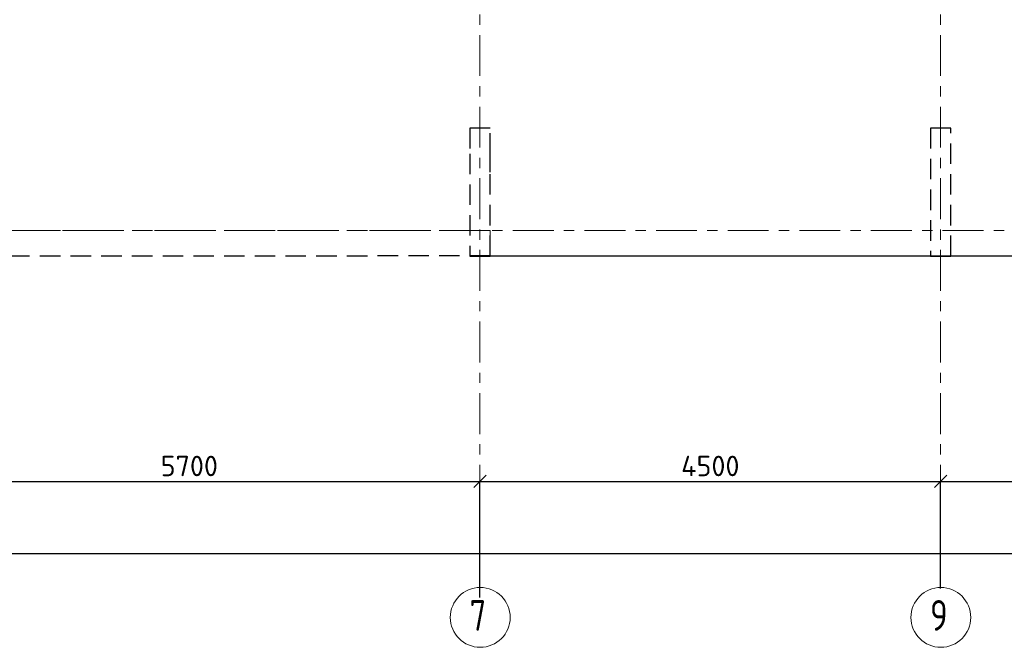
# Model space of a CAD drawing. Header units: metres. Extents: x -38 to 86, y -15 to 21.
# Tile 21 of 103: x 15 to 25, y -4 to 2. Entities that reach past the tile are written whole.
import ezdxf

# ---------------------------------------------------------------- set-up
doc = ezdxf.new("R2010")
doc.units = ezdxf.units.M
doc.header["$PDMODE"] = 65
for name, pattern in [('______11', [0.5, 0.4, -0.05, 0, -0.05]), ('______2', [0.27, 0.2, -0.07]), ('______3', [0.5, 0.4, -0.1]), ('______5', [1.1, 0.8, -0.1, 0.1, -0.1])]:
    doc.linetypes.add(name, pattern=pattern)
for name, color, linetype, lineweight in [('XR$2$Осевая линия (1)', 7, '______5', 13), ('XR$2$Размерная линия (1)', 7, 'Continuous', 13), ('XR$3$Балка (1)', 7, '______3', 13), ('XR$3$Перекрытие (1)', 7, 'Continuous', 35)]:
    doc.layers.add(name, color=color, linetype=linetype, lineweight=lineweight)
doc.layers.add('XR$5$Стена_ бетон несущ.', color=7, linetype='Continuous', lineweight=70, true_color=0xb4b496)
doc.styles.add('ISOCPEUR', font='txt')
doc.dimstyles.new('DIMSTYLE_3', dxfattribs={"dimtxt": 0.2, "dimasz": 0.2, "dimexe": 0, "dimexo": 0, "dimgap": 0.1, "dimtad": 2, "dimdec": 0, "dimlfac": 1000, "dimrnd": 5, "dimzin": 12, "dimdsep": 46, "dimtxsty": 'ISOCPEUR', "dimblk1": 'ALL_ML_STRICH', "dimblk2": 'ALL_ML_STRICH', "dimsah": 1, "dimcen": 0, "dimclrd": 7, "dimclre": 256, "dimclrt": 7, "dimadec": 0, "dimazin": 0, "dimtfac": 1, "dimtdec": 0, "dimtix": 1, "dimtmove": 2, "dimatfit": 3, "dimfxl": 0, "dimtzin": 0, "dimlwd": 0, "dimlwe": -3, "dimarcsym": 0})

# ---------------------------------------------------------------- blocks, each defined once
blk = doc.blocks.new('ALL_ML_STRICH')
at = {"color": 0, "linetype": 'ByBlock', "lineweight": -2}
for p, q in [((0, -0.5), (0, 0.5)), ((-1, 0), (0.5, 0)), ((-0.3, -0.3), (0.3, 0.3))]:
    blk.add_line(p, q, dxfattribs=at)
blk = doc.blocks.new('*D12')
at = {"layer": 'DEFPOINTS', "color": 7, "linetype": 'Continuous', "lineweight": 13, "transparency": 33554687}
for p in [(0.5, -3.1033), (0.5, -3.1563), (61.6, -3.1401)]:
    blk.add_point(p, dxfattribs=at)
at = {"layer": 'XR$2$Размерная линия (1)', "color": 9, "linetype": 'Continuous', "lineweight": -2, "true_color": 0xc7c7c7, "transparency": 33554687}
for p, q in [((0.5, -3.1233), (0.5, -3.1563)), ((61.6, -3.1563), (61.6, -3.1563))]:
    blk.add_line(p, q, dxfattribs=at)
at = {"layer": 'XR$2$Размерная линия (1)', "color": 7, "linetype": 'Continuous', "lineweight": -2, "transparency": 33554687}
blk.add_line((0.5, -3.1563), (61.6, -3.1563), dxfattribs=at)
at = {"layer": 'XR$2$Размерная линия (1)', "color": 7, "linetype": 'Continuous', "lineweight": 13, "transparency": 33554687, "xscale": 0.2, "yscale": 0.2, "zscale": 0.2, "rotation": 180}
blk.add_blockref('ALL_ML_STRICH', (0.5, -3.1563), dxfattribs=at)
at = {"layer": 'XR$2$Размерная линия (1)', "color": 7, "linetype": 'Continuous', "lineweight": 13, "transparency": 33554687, "xscale": 0.2, "yscale": 0.2, "zscale": 0.2}
blk.add_blockref('ALL_ML_STRICH', (61.6, -3.1563), dxfattribs=at)
at = {"layer": 'XR$2$Размерная линия (1)', "color": 7, "linetype": 'Continuous', "lineweight": 13, "transparency": 33554687, "insert": (31.1, -3.0063), "char_height": 0.2, "width": 1, "attachment_point": 5, "style": 'ISOCPEUR'}
blk.add_mtext('\\A1;{61100}', dxfattribs=at)
blk = doc.blocks.new('*D16')
at = {"layer": 'DEFPOINTS', "color": 7, "linetype": 'Continuous', "lineweight": 13, "transparency": 33554687}
for p in [(13.75, -2.452), (13.75, -3.5132), (19.45, -3.6075)]:
    blk.add_point(p, dxfattribs=at)
at = {"layer": 'XR$2$Размерная линия (1)', "color": 9, "linetype": 'Continuous', "lineweight": -2, "true_color": 0xc7c7c7, "transparency": 33554687}
for p, q in [((13.75, -3.4932), (13.75, -2.452)), ((19.45, -3.5875), (19.45, -2.452))]:
    blk.add_line(p, q, dxfattribs=at)
at = {"layer": 'XR$2$Размерная линия (1)', "color": 7, "linetype": 'Continuous', "lineweight": -2, "transparency": 33554687}
blk.add_line((13.75, -2.452), (19.45, -2.452), dxfattribs=at)
at = {"layer": 'XR$2$Размерная линия (1)', "color": 7, "linetype": 'Continuous', "lineweight": 13, "transparency": 33554687, "xscale": 0.2, "yscale": 0.2, "zscale": 0.2, "rotation": 180}
blk.add_blockref('ALL_ML_STRICH', (13.75, -2.452), dxfattribs=at)
at = {"layer": 'XR$2$Размерная линия (1)', "color": 7, "linetype": 'Continuous', "lineweight": 13, "transparency": 33554687, "xscale": 0.2, "yscale": 0.2, "zscale": 0.2}
blk.add_blockref('ALL_ML_STRICH', (19.45, -2.452), dxfattribs=at)
at = {"layer": 'XR$2$Размерная линия (1)', "color": 7, "linetype": 'Continuous', "lineweight": 13, "transparency": 33554687, "insert": (16.61, -2.302), "char_height": 0.2, "width": 0.8, "attachment_point": 5, "style": 'ISOCPEUR'}
blk.add_mtext('\\A1;{5700}', dxfattribs=at)
blk = doc.blocks.new('*D17')
at = {"layer": 'DEFPOINTS', "color": 7, "linetype": 'Continuous', "lineweight": 13, "transparency": 33554687}
for p in [(19.45, -2.452), (23.95, -3.5208), (19.45, -3.6075)]:
    blk.add_point(p, dxfattribs=at)
at = {"layer": 'XR$2$Размерная линия (1)', "color": 9, "linetype": 'Continuous', "lineweight": -2, "true_color": 0xc7c7c7, "transparency": 33554687}
for p, q in [((19.45, -3.5875), (19.45, -2.452)), ((23.95, -3.5008), (23.95, -2.452))]:
    blk.add_line(p, q, dxfattribs=at)
at = {"layer": 'XR$2$Размерная линия (1)', "color": 7, "linetype": 'Continuous', "lineweight": -2, "transparency": 33554687}
blk.add_line((19.45, -2.452), (23.95, -2.452), dxfattribs=at)
at = {"layer": 'XR$2$Размерная линия (1)', "color": 7, "linetype": 'Continuous', "lineweight": 13, "transparency": 33554687, "xscale": 0.2, "yscale": 0.2, "zscale": 0.2, "rotation": 180}
blk.add_blockref('ALL_ML_STRICH', (19.45, -2.452), dxfattribs=at)
at = {"layer": 'XR$2$Размерная линия (1)', "color": 7, "linetype": 'Continuous', "lineweight": 13, "transparency": 33554687, "xscale": 0.2, "yscale": 0.2, "zscale": 0.2}
blk.add_blockref('ALL_ML_STRICH', (23.95, -2.452), dxfattribs=at)
at = {"layer": 'XR$2$Размерная линия (1)', "color": 7, "linetype": 'Continuous', "lineweight": 13, "transparency": 33554687, "insert": (21.7, -2.302), "char_height": 0.2, "width": 0.8, "attachment_point": 5, "style": 'ISOCPEUR'}
blk.add_mtext('\\A1;{4500}', dxfattribs=at)
blk = doc.blocks.new('*D18')
at = {"layer": 'DEFPOINTS', "color": 7, "linetype": 'Continuous', "lineweight": 13, "transparency": 33554687}
for p in [(23.95, -2.452), (23.95, -3.5208), (28.45, -3.6233)]:
    blk.add_point(p, dxfattribs=at)
at = {"layer": 'XR$2$Размерная линия (1)', "color": 9, "linetype": 'Continuous', "lineweight": -2, "true_color": 0xc7c7c7, "transparency": 33554687}
for p, q in [((23.95, -3.5008), (23.95, -2.452)), ((28.45, -3.6033), (28.45, -2.452))]:
    blk.add_line(p, q, dxfattribs=at)
at = {"layer": 'XR$2$Размерная линия (1)', "color": 7, "linetype": 'Continuous', "lineweight": -2, "transparency": 33554687}
blk.add_line((23.95, -2.452), (28.45, -2.452), dxfattribs=at)
at = {"layer": 'XR$2$Размерная линия (1)', "color": 7, "linetype": 'Continuous', "lineweight": 13, "transparency": 33554687, "xscale": 0.2, "yscale": 0.2, "zscale": 0.2, "rotation": 180}
blk.add_blockref('ALL_ML_STRICH', (23.95, -2.452), dxfattribs=at)
at = {"layer": 'XR$2$Размерная линия (1)', "color": 7, "linetype": 'Continuous', "lineweight": 13, "transparency": 33554687, "xscale": 0.2, "yscale": 0.2, "zscale": 0.2}
blk.add_blockref('ALL_ML_STRICH', (28.45, -2.452), dxfattribs=at)
at = {"layer": 'XR$2$Размерная линия (1)', "color": 7, "linetype": 'Continuous', "lineweight": 13, "transparency": 33554687, "insert": (26.2, -2.302), "char_height": 0.2, "width": 0.8, "attachment_point": 5, "style": 'ISOCPEUR'}
blk.add_mtext('\\A1;{4500}', dxfattribs=at)

msp = doc.modelspace()

# ---------------------------------------------------------------- linework, layer by layer
at = {"layer": 'XR$2$Осевая линия (1)', "color": 253, "linetype": '______11', "lineweight": 13, "true_color": 0xa0a0a0, "transparency": 33554687}
for p, q in [((19.45, -3.39), (19.45, 8.13)), ((23.95, -3.39), (23.95, 8.13)), ((-2.63, 0), (62.6, 0))]:
    msp.add_line(p, q, dxfattribs=at)
at = {"layer": 'XR$2$Осевая линия (1)', "color": 7, "linetype": 'Continuous', "lineweight": 13, "transparency": 33554687}
for centre in [(19.4524, -3.7819), (23.9524, -3.7819)]:
    msp.add_circle(centre, 0.2924, dxfattribs=at)
at = {"layer": 'XR$3$Балка (1)', "color": 7, "linetype": '______2', "lineweight": 25, "transparency": 33554687}
msp.add_line((19.55, -0.2495), (13.6501, -0.2498), dxfattribs=at)
at = {"layer": 'XR$3$Перекрытие (1)', "color": 7, "linetype": '______2', "lineweight": 18, "transparency": 33554687}
for p, q in [((13.6501, 0.0002), (19.55, 0.0005)), ((19.55, 0.0005), (19.55, -0.2498))]:
    msp.add_line(p, q, dxfattribs=at)
at = {"layer": 'XR$3$Перекрытие (1)', "color": 7, "linetype": 'Continuous', "lineweight": 25, "transparency": 33554687}
msp.add_line((32.675, -0.25), (19.55, -0.2498), dxfattribs=at)
at = {"layer": 'XR$5$Стена_ бетон несущ.', "color": 253, "linetype": '______2', "lineweight": -3, "true_color": 0xa0a0a0, "transparency": 33554687}
for p, q in [((19.55, 1), (19.35, 1)), ((19.35, 1), (19.35, 0.75)), ((19.55, 0.75), (19.55, 1)), ((24.05, 1), (23.85, 1)), ((23.85, 1), (23.85, -0.25)), ((24.05, -0.25), (24.05, 1)), ((19.35, 0.75), (19.35, -0.25)), ((19.55, 0.5702), (19.55, 0.75)), ((19.55, -0.25), (19.55, 0.5702)), ((19.35, -0.25), (19.55, -0.25)), ((23.85, -0.25), (24.05, -0.25))]:
    msp.add_line(p, q, dxfattribs=at)

# ---------------------------------------------------------------- texts
at = {"layer": 'XR$2$Осевая линия (1)', "color": 7, "linetype": 'Continuous', "lineweight": 13, "transparency": 33554687, "char_height": 0.3, "width": 0.326407, "attachment_point": 7, "style": 'ISOCPEUR'}
for s, insert in [('\\W0.78;7', (19.3474, -3.9124)), ('\\W0.78;9', (23.8474, -3.9124))]:
    msp.add_mtext(s, dxfattribs=dict(at, insert=insert))

# ---------------------------------------------------------------- dimensions: what is measured, and where the dimension line sits
at = {"layer": 'XR$2$Размерная линия (1)', "color": 7, "linetype": 'Continuous', "lineweight": 13, "transparency": 33554687}
for base, p1, p2, picture, middle in [((19.45, -2.452), (13.75, -3.4932), (19.45, -3.5875), '*D16', (16.61, -2.302)), ((23.95, -2.452), (19.45, -3.5875), (23.95, -3.5008), '*D17', (21.7, -2.302)), ((28.45, -2.452), (23.95, -3.5008), (28.45, -3.6033), '*D18', (26.2, -2.302)), ((61.6, -3.1563), (0.5, -3.1233), (61.6, -3.1563), '*D12', (31.1, -3.0063))]:
    dim = msp.add_linear_dim(base=base, p1=p1, p2=p2, dimstyle='DIMSTYLE_3', override={"dimpost": '<>', "dimclrd": 7, "dimclre": 9, "dimclrt": 7, "dimlwd": 0, "dimlwe": 65533}, dxfattribs=at)
    dim.commit()
    dim.dimension.update_dxf_attribs({"geometry": picture, "text_midpoint": middle, "dimtype": 160})

doc.saveas('drawing.dxf')
